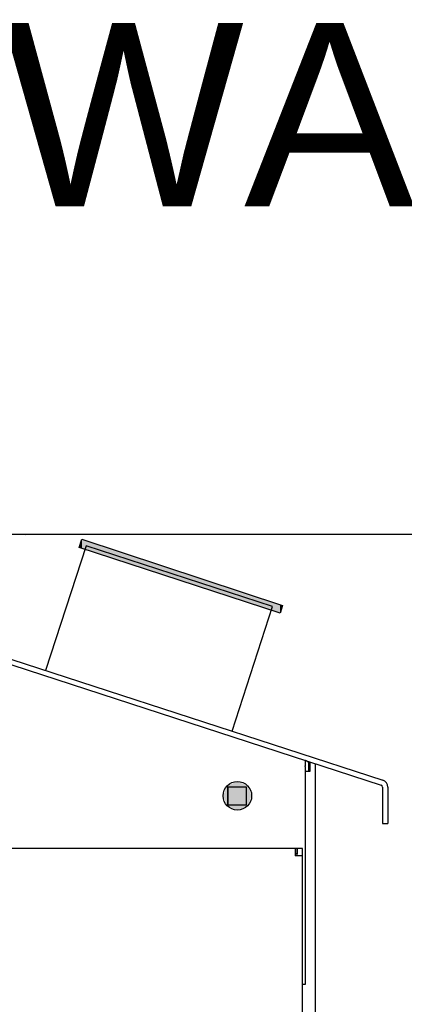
# Model space of a CAD drawing. Header units: millimetres. Extents: x -11513 to 3649, y 2330 to 12522.
# Tile 63 of 75: x -10788 to -10641, y 12048 to 12424. Entities that reach past the tile are written whole.
import ezdxf

# ---------------------------------------------------------------- set-up
doc = ezdxf.new("R2010")
doc.units = ezdxf.units.MM
for name, color, linetype in [('WG1-00-901-0001_', 7, 'Continuous'), ('WG1-00-906-0004_', 7, 'Continuous'), ('WG1-00-908-0004_', 7, 'Continuous'), ('WG1-00-909-0004_', 7, 'Continuous'), ('WG1-00-912-0004_', 7, 'Continuous'), ('WG1-00-923-0000_', 7, 'Continuous')]:
    doc.layers.add(name, color=color, linetype=linetype)
doc.styles.add('Arial h-70', font='ARIAL.TTF', dxfattribs={"height": 70})

# ---------------------------------------------------------------- blocks, each defined once
blk = doc.blocks.new('elewacja cz siłowa')
at = {"color": 251}
blk.add_line((442.63, 1953.35), (902.1, 1953.35), dxfattribs=at)
for p, q in [((597.31, 1952.72), (597.31, 1952.72)), ((617.65, 1948.21), (618.72, 1951.45)), ((618.72, 1951.45), (695.38, 1926.14)), ((694.41, 1923.12), (617.65, 1948.21)), ((695.38, 1926.14), (694.41, 1923.12))]:
    blk.add_line(p, q)
blk.add_circle((678.11, 1853.42), 5.45)
at = {"linetype": 'Continuous'}
for points in [[(618.72, 1947.87), (617.65, 1948.21), (618.72, 1951.45)], [(694.41, 1923.12), (618.72, 1951.45), (694.41, 1926.46)], [(618.72, 1947.87), (618.72, 1951.45), (694.41, 1923.12)], [(694.41, 1923.12), (694.41, 1926.46), (695.38, 1926.14)], [(674.25, 1849.57), (672.65, 1853.42), (674.25, 1857.28)], [(678.11, 1847.97), (674.25, 1857.28), (678.11, 1858.87)], [(674.25, 1849.57), (674.25, 1857.28), (678.11, 1847.97)], [(681.96, 1849.57), (678.11, 1858.87), (681.96, 1857.28)], [(678.11, 1847.97), (678.11, 1858.87), (681.96, 1849.57)], [(681.96, 1849.57), (681.96, 1857.28), (683.56, 1853.42)]]:
    blk.add_solid(points, dxfattribs=at)
at = {"layer": 'WG1-00-901-0001_', "color": 7, "linetype": 'Continuous'}
for p, q in [((705.44, 1866.31), (706, 1866.31)), ((705.44, 1862.81), (705.44, 1866.31)), ((706, 1862.81), (706, 1866.31)), ((706, 1866.31), (706.06, 1866.31)), ((708, 1721.31), (708, 1865.67)), ((704, 1862.81), (705.22, 1862.81)), ((705.22, 1862.81), (706, 1862.81)), ((674.5, 1856.81), (674.5, 1849.81))]:
    blk.add_line(p, q, dxfattribs=at)
at = {"layer": 'WG1-00-906-0004_', "color": 7, "linetype": 'Continuous'}
for p, q in [((444.63, 1951.25), (733.1, 1857.52)), ((445.25, 1953.15), (733.72, 1859.42)), ((733.64, 1856.78), (733.64, 1842.8)), ((735.64, 1856.78), (735.64, 1842.8)), ((733.64, 1842.8), (735.64, 1842.8))]:
    blk.add_line(p, q, dxfattribs=at)
for radius in [0.78, 2.78]:
    blk.add_arc((732.86, 1856.78), radius, 0, 72, dxfattribs=at)
at = {"layer": 'WG1-00-908-0004_', "color": 7, "linetype": 'Continuous'}
for p, q in [((704.06, 1864.6), (704, 1864.05)), ((704, 1864.05), (704, 1781.31)), ((674.5, 1856.81), (681.5, 1856.81)), ((674.5, 1849.81), (674.5, 1856.81)), ((681.5, 1856.81), (681.5, 1849.81)), ((681.5, 1849.81), (674.5, 1849.81)), ((704, 1781.31), (703, 1781.31))]:
    blk.add_line(p, q, dxfattribs=at)
for centre, radius, start, end in [((703.96, 1866.86), 0.121, 50.496, 72), ((703.92, 1866.81), 0.189, 36.5964, 50.496), ((644.9, 1870.91), 59.49, 353.9095, 354.1664), ((703.86, 1866.76), 0.265, 25.7781, 36.5964), ((670.56, 1868.29), 33.7, 354.1664, 354.62), ((703.66, 1866.67), 0.483, 19.8354, 25.7781), ((678.31, 1867.56), 25.91, 354.62, 355.4159), ((703.5, 1866.61), 0.655, 12.759, 19.8354), ((702.93, 1866.48), 1.24, 9.0289, 12.759), ((702.6, 1866.42), 1.58, 5.9007, 9.0289), ((690.97, 1866.55), 13.22, 355.4159, 356.9759), ((701.7, 1866.33), 2.48, 3.9082, 5.9007), ((701.11, 1866.29), 3.07, 1.5716, 3.9082), ((694.3, 1866.37), 9.88, 356.9759, 358.1406), ((699.41, 1866.24), 4.77, 0.0695, 1.5716), ((698.22, 1866.24), 5.96, 358.1406, 0.0695)]:
    blk.add_arc(centre, radius, start, end, dxfattribs=at)
at = {"layer": 'WG1-00-909-0004_', "color": 7, "linetype": 'Continuous'}
blk.add_arc((703.22, 1864.3), 2.78, 37.0465, 72, dxfattribs=at)
at = {"layer": 'WG1-00-912-0004_', "color": 7, "linetype": 'Continuous'}
for p, q in [((700.22, 1833.31), (-84.22, 1833.31)), ((701, 1833.31), (700.22, 1833.31)), ((700.22, 1833.31), (700.22, 1830.53)), ((701, 1831.31), (700.22, 1831.31)), ((701, 1830.53), (701, 1833.31)), ((703, 1833.31), (701, 1833.31)), ((701, 1833.31), (701, 1831.31)), ((703, 1830.53), (703, 1833.31)), ((703, 1830.53), (700.22, 1830.53)), ((703, 689.09), (703, 1830.53))]:
    blk.add_line(p, q, dxfattribs=at)
at = {"layer": 'WG1-00-923-0000_', "color": 7, "linetype": 'Continuous'}
for p, q in [((620.26, 1948.86), (604.81, 1901.3)), ((691.59, 1925.68), (620.26, 1948.86)), ((676.14, 1878.13), (691.59, 1925.68))]:
    blk.add_line(p, q, dxfattribs=at)

msp = doc.modelspace()

# ---------------------------------------------------------------- block references
msp.add_blockref('elewacja cz siłowa', (-11382.99, 10274.07))

# ---------------------------------------------------------------- texts
at = {"color": 3, "style": 'Arial h-70'}
msp.add_text('ELEWACJA FRONTOWA', height=70, dxfattribs=at).set_placement((-10979.44, 12352.59))

doc.saveas('drawing.dxf')
